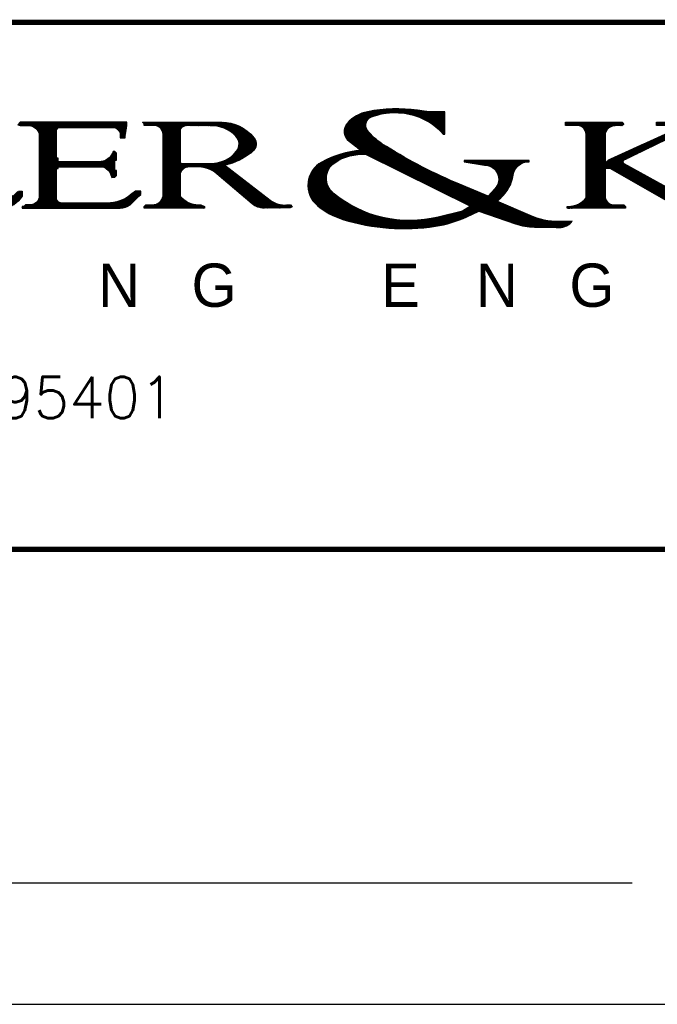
# Model space of a CAD drawing. Extents: x -749 to 3385, y 95 to 3077.
# Tile 3 of 6: x 2258 to 2325, y 242 to 346. Entities that reach past the tile are written whole.
import ezdxf

# ---------------------------------------------------------------- set-up
doc = ezdxf.new("R2010")
doc.units = 0
doc.header["$LTSCALE"] = 49
doc.header["$MEASUREMENT"] = 0
doc.layers.get('0').update_dxf_attribs({"linetype": 'CONTINUOUS'})
for name, color, linetype in [('BDR', 2, 'CONTINUOUS'), ('BORDER', 1, 'CONTINUOUS'), ('LOGO', 2, 'CONTINUOUS'), ('WK-LOGO', 7, 'CONTINUOUS')]:
    doc.layers.add(name, color=color, linetype=linetype)
doc.styles.add('ADDRESS', font='romans.shx', dxfattribs={"width": 1.8})
doc.styles.add('HL-HD-M_SHX', font='HL-HD-M.SHX', dxfattribs={"height": 0.0839})
pattern_1 = [(45, (0, 0), (-0.0008838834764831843, 0.0008838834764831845), [])]

# ---------------------------------------------------------------- blocks, each defined once
blk = doc.blocks.new('*U5')
at = {"color": 0, "linetype": 'CONTINUOUS', "style": 'HL-HD-M_SHX'}
for s, p in [('N', (1.445051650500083, 0)), ('G', (1.626065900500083, 0)), ('E', (1.993547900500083, 0)), ('N', (2.177288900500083, 0)), ('G', (2.358303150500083, 0))]:
    blk.add_text(s, height=0.0839, dxfattribs=at).set_placement(p)
blk = doc.blocks.new('WKLOGO')
at = {"layer": 'LOGO'}
h = blk.add_hatch(dxfattribs=at)
h.set_pattern_fill('ANSI31', color=251, scale=0.01, style=0)
h.set_pattern_definition(pattern_1)
edge = h.paths.add_edge_path(flags=16)
edge.add_line((4.084464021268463, 2.380639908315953), (4.069002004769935, 2.371370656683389))
edge.add_line((4.069002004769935, 2.371370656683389), (4.021842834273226, 2.359784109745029))
edge.add_arc((3.966366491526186, 2.58558203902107), 0.2325130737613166, 230.5150734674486, 283.8036020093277, ccw=False)
edge.add_arc((3.841949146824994, 2.434570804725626), 0.03684992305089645, 124.14294731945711, 230.5150734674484, ccw=False)
edge.add_arc((3.874321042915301, 2.386834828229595), 0.09452715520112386, 85.39423308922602, 124.14294731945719, ccw=False)
edge.add_line((3.881911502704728, 2.481056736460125), (4.084464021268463, 2.380639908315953))
edge = h.paths.add_edge_path()
edge.add_arc((3.885992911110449, 2.301659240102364), 0.18765472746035, 94.31886767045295, 118.6232486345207)
edge.add_arc((3.820660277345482, 2.421372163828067), 0.05127460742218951, 118.6232486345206, 229.8416444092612)
edge.add_arc((3.878738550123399, 2.490199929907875), 0.1413320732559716, 229.8416444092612, 252.8535125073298)
edge.add_arc((3.955283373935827, 2.738296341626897), 0.4009682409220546, 252.8535125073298, 278.7718447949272)
edge.add_arc((3.981946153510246, 2.565503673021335), 0.22613057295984, 278.7718447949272, 294.9980585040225)
edge.add_line((4.077506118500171, 2.360556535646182), (4.100699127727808, 2.371370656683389))
edge.add_line((4.100699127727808, 2.371370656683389), (4.171824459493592, 2.346652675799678))
edge.add_arc((4.208432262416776, 2.451990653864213), 0.1115178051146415, 250.8362748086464, 269.8602271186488)
edge.add_arc((4.203884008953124, 0.5875716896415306), 1.752906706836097, 88.29325358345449, 89.86022711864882, ccw=False)
edge.add_arc((4.257005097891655, 2.370328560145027), 0.03064141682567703, 268.2932535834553, 323.4007972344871)
edge.add_line((4.281604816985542, 2.352059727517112), (4.255319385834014, 2.351287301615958))
edge.add_arc((4.251727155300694, 2.473529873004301), 0.1222953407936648, 244.7998808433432, 271.6832142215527, ccw=False)
edge.add_line((4.199656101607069, 2.362873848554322), (4.135048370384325, 2.39028981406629))
edge.add_line((4.135048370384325, 2.39028981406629), (4.142945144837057, 2.397104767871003))
edge.add_arc((4.096797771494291, 2.450577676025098), 0.07063237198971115, 310.7943489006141, 352.0526575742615)
edge.add_arc((4.196540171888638, 2.436653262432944), 0.03007728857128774, 86.65426148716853, 172.052657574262, ccw=False)
edge.add_line((4.198295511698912, 2.466679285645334), (4.198295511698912, 2.469355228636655))
edge.add_line((4.198295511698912, 2.469355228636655), (4.072120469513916, 2.469355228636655))
edge.add_line((4.072120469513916, 2.469355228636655), (4.072120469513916, 2.466976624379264))
edge.add_line((4.072120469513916, 2.466976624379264), (4.11169897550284, 2.460435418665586))
edge.add_arc((4.111730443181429, 2.433093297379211), 0.02734213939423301, -43.276475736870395, 90.06594091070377, ccw=False)
edge.add_line((4.131637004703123, 2.414349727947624), (4.118388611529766, 2.400279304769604))
edge.add_line((4.118388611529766, 2.400279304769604), (4.055081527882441, 2.426917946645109))
edge.add_arc((4.414425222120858, 3.280902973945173), 0.9265086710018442, 237.222632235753, 247.17939462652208, ccw=False)
edge.add_arc((3.97341530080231, 2.595995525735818), 0.1118995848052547, 217.8055222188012, 237.2226322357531, ccw=False)
edge.add_arc((3.898396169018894, 2.537793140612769), 0.01695018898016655, 110.91312608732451, 217.805522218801, ccw=False)
edge.add_arc((3.938271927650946, 2.433440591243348), 0.1286620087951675, 68.45778456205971, 110.91312608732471, ccw=False)
edge.add_arc((3.9421734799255, 2.443323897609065), 0.1180364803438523, 40.75462303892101, 68.45778456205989, ccw=False)
edge.add_line((4.031587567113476, 2.520380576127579), (4.034915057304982, 2.520380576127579))
edge.add_line((4.034915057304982, 2.520380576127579), (4.034915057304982, 2.563344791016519))
edge.add_line((4.034915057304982, 2.563344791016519), (4.005735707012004, 2.563344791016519))
edge.add_line((4.005735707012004, 2.563344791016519), (3.994729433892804, 2.564879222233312))
edge.add_line((3.994729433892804, 2.564879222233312), (3.981675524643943, 2.566669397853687))
edge.add_arc((3.941727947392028, 2.275372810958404), 0.2940229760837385, 82.19132974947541, 101.1395456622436)
edge.add_arc((3.89852237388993, 2.494791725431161), 0.07039072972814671, 101.1395456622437, 138.86691800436)
edge.add_arc((3.863217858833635, 2.525625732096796), 0.02351701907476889, 138.8669180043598, 233.0721970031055)
edge.add_arc((3.507921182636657, 2.052892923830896), 0.5678475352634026, 50.140181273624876, 53.07219700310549, ccw=False)
h = blk.add_hatch(dxfattribs=at)
h.set_pattern_fill('ANSI31', color=256, scale=0.01, style=0)
h.set_pattern_definition(pattern_1)
edge = h.paths.add_edge_path()
edge.add_line((3.448666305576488, 2.543462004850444), (3.601936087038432, 2.543462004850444))
edge.add_arc((3.601936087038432, 2.462935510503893), 0.08052649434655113, 38.7811156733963, 90, ccw=False)
edge.add_arc((3.6497296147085, 2.501336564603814), 0.0192169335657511, -50.21210484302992, 38.78111567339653, ccw=False)
edge.add_arc((3.580565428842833, 2.584385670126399), 0.127294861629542, 282.72273355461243, 309.78789515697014, ccw=False)
edge.add_line((3.608599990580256, 2.460216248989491), (3.696454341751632, 2.392312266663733))
edge.add_arc((3.723393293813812, 2.427165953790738), 0.04405095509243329, 232.299010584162, 276.2626428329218)
edge.add_arc((3.731999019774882, 2.348747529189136), 0.03483825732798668, 83.7373571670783, 96.26264283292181, ccw=False)
edge.add_line((3.73579939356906, 2.383377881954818), (3.738929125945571, 2.379804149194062))
edge.add_line((3.738929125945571, 2.379804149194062), (3.734905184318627, 2.377570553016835))
edge.add_line((3.734905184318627, 2.377570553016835), (3.685234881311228, 2.376970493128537))
edge.add_arc((3.684791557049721, 2.413666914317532), 0.03669909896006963, 229.8600479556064, 270.69214851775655, ccw=False)
edge.add_line((3.661133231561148, 2.385611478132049), (3.592726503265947, 2.443684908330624))
edge.add_arc((3.556685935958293, 2.401231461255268), 0.05568857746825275, 49.67063261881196, 88.00898253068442)
edge.add_line((3.558620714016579, 2.456886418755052), (3.538629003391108, 2.456886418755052))
edge.add_arc((3.538629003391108, 2.43977862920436), 0.01710778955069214, 90, 165.2592384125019)
edge.add_line((3.522084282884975, 2.444131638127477), (3.521969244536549, 2.400279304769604))
edge.add_line((3.521969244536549, 2.400279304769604), (3.52530119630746, 2.396949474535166))
edge.add_arc((3.557901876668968, 2.429570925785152), 0.04611901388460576, 225.0182466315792, 275.0389755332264)
edge.add_line((3.56195266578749, 2.383630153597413), (3.568616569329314, 2.380300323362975))
edge.add_line((3.568616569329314, 2.380300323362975), (3.568616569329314, 2.376970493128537))
edge.add_line((3.568616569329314, 2.376970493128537), (3.4519982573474, 2.376970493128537))
edge.add_line((3.4519982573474, 2.376970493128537), (3.4519982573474, 2.380300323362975))
edge.add_line((3.4519982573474, 2.380300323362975), (3.455330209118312, 2.383630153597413))
edge.add_line((3.455330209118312, 2.383630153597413), (3.468658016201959, 2.383630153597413))
edge.add_arc((3.468658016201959, 2.403957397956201), 0.02032724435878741, 270, 349.5752492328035)
edge.add_line((3.48864972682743, 2.400279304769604), (3.48864972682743, 2.520153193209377))
edge.add_arc((3.471721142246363, 2.520153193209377), 0.01692858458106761, 0, 100.4247507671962)
edge.add_line((3.468658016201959, 2.536802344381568), (3.4519982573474, 2.536802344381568))
edge.add_line((3.4519982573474, 2.536802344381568), (3.4519982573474, 2.540132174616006))
edge.add_line((3.4519982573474, 2.540132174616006), (3.448666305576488, 2.543462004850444))
edge = h.paths.add_edge_path(flags=16)
edge.add_line((3.521969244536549, 2.530142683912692), (3.521969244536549, 2.466875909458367))
edge.add_arc((3.525299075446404, 2.466875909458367), 0.003329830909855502, 180, 270.0364932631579)
edge.add_line((3.52530119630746, 2.463546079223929), (3.581944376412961, 2.463546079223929))
edge.add_arc((3.581944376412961, 2.526177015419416), 0.06263093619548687, 270, 321.820739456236)
edge.add_arc((3.613701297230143, 2.501205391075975), 0.0222318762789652, 321.8207394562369, 403.4689105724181)
edge.add_arc((3.582946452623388, 2.472051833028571), 0.06460864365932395, 43.46891057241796, 92.42954610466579)
edge.add_line((3.580207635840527, 2.536602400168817), (3.535297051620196, 2.536802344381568))
edge.add_arc((3.535223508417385, 2.520283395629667), 0.01651911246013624, 89.7449179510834, 143.3559953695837)
edge = h.paths.add_edge_path()
edge.add_arc((3.349361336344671, 2.503698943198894), 0.04586665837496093, 328.93363341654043, 338.4545245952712, ccw=False)
edge.add_arc((3.365367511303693, 2.494056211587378), 0.0271803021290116, 270, 328.93363341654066, ccw=False)
edge.add_line((3.365367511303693, 2.466875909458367), (3.285400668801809, 2.466875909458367))
edge.add_line((3.285400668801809, 2.466875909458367), (3.285400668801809, 2.473535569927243))
edge.add_line((3.285400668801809, 2.473535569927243), (3.282068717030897, 2.473535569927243))
edge.add_line((3.282068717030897, 2.473535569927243), (3.282068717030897, 2.526812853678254))
edge.add_arc((3.288732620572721, 2.526808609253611), 0.006663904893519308, 90, 179.963506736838, ccw=False)
edge.add_line((3.288732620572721, 2.53347251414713), (3.388691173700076, 2.53347251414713))
edge.add_arc((3.39086632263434, 2.518975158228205), 0.01465962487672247, 32.18953930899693, 98.53287423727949, ccw=False)
edge.add_line((3.403272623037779, 2.526784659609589), (3.405350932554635, 2.523483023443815))
edge.add_line((3.405350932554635, 2.523483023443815), (3.405350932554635, 2.513493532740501))
edge.add_line((3.405350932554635, 2.513493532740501), (3.41534678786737, 2.513493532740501))
edge.add_line((3.41534678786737, 2.513493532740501), (3.41534678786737, 2.516823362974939))
edge.add_line((3.41534678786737, 2.516823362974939), (3.418678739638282, 2.536802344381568))
edge.add_line((3.418678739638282, 2.536802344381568), (3.418678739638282, 2.543462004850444))
edge.add_line((3.418678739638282, 2.543462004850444), (3.212097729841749, 2.543462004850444))
edge.add_line((3.212097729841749, 2.543462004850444), (3.207320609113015, 2.538473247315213))
edge.add_line((3.207320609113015, 2.538473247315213), (3.212097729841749, 2.536802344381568))
edge.add_line((3.212097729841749, 2.536802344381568), (3.228757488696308, 2.536802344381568))
edge.add_arc((3.228757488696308, 2.516475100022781), 0.02032724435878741, 10.424750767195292, 90, ccw=False)
edge.add_line((3.248749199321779, 2.520153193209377), (3.248749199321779, 2.400279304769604))
edge.add_arc((3.232100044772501, 2.400279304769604), 0.01664915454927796, -90.03649326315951, 0, ccw=False)
edge.add_line((3.23208944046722, 2.383630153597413), (3.222093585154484, 2.383630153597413))
edge.add_line((3.222093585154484, 2.383630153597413), (3.218761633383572, 2.380300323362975))
edge.add_line((3.218761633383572, 2.380300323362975), (3.21542968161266, 2.380300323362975))
edge.add_line((3.21542968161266, 2.380300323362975), (3.21542968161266, 2.376970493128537))
edge.add_line((3.21542968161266, 2.376970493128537), (3.405350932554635, 2.376970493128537))
edge.add_arc((3.405350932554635, 2.410024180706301), 0.03305368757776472, 270, 306.9228358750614)
edge.add_line((3.425207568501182, 2.383599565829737), (3.441780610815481, 2.400158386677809))
edge.add_line((3.441780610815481, 2.400158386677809), (3.445334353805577, 2.403609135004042))
edge.add_line((3.445334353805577, 2.403609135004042), (3.445334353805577, 2.410268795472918))
edge.add_line((3.445334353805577, 2.410268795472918), (3.435338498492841, 2.410268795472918))
edge.add_line((3.435338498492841, 2.410268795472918), (3.425694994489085, 2.402593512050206))
edge.add_arc((3.381086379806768, 2.458641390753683), 0.07163304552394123, 269.8111570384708, 308.51634965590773, ccw=False)
edge.add_line((3.380850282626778, 2.387008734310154), (3.292064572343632, 2.386959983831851))
edge.add_arc((3.29205896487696, 2.397172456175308), 0.01021247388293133, 174.1673371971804, 270.0314599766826, ccw=False)
edge.add_line((3.281899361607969, 2.398210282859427), (3.282068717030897, 2.453556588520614))
edge.add_line((3.282068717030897, 2.453556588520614), (3.285400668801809, 2.453556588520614))
edge.add_line((3.285400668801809, 2.453556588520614), (3.285400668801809, 2.456886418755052))
edge.add_line((3.285400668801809, 2.456886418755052), (3.368699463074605, 2.456886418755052))
edge.add_arc((3.368699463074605, 2.438583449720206), 0.01830296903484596, 25.370355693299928, 90, ccw=False)
edge.add_line((3.38523724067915, 2.446425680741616), (3.389136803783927, 2.436685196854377))
edge.add_line((3.389136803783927, 2.436685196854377), (3.395355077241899, 2.436907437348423))
edge.add_line((3.395355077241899, 2.436907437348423), (3.398687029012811, 2.440237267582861))
edge.add_line((3.398687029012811, 2.440237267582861), (3.398687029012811, 2.450226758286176))
edge.add_line((3.398687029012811, 2.450226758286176), (3.395355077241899, 2.450226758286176))
edge.add_line((3.395355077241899, 2.450226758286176), (3.395355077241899, 2.470205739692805))
edge.add_line((3.395355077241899, 2.470205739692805), (3.398687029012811, 2.470205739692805))
edge.add_line((3.398687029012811, 2.470205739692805), (3.398687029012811, 2.483525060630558))
edge.add_line((3.398687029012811, 2.483525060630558), (3.395355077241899, 2.486854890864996))
edge.add_line((3.395355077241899, 2.486854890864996), (3.392023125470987, 2.486854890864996))
edge = h.paths.add_edge_path()
edge.add_arc((3.175446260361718, 2.422918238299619), 0.04594774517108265, 270, 330.48111314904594, ccw=False)
edge.add_line((3.175446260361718, 2.376970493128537), (2.988856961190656, 2.376970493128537))
edge.add_line((2.988856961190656, 2.376970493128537), (2.992188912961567, 2.380300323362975))
edge.add_line((2.992188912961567, 2.380300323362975), (2.992188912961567, 2.383630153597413))
edge.add_line((2.992188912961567, 2.383630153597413), (3.00955739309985, 2.383764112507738))
edge.add_arc((3.004841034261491, 2.396949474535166), 0.01400349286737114, 289.6819559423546, 360)
edge.add_line((3.018844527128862, 2.396949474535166), (3.018844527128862, 2.520153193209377))
edge.add_arc((3.002184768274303, 2.52014258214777), 0.01665976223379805, 0.03649326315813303, 90)
edge.add_line((3.002184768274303, 2.536802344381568), (2.985525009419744, 2.536802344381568))
edge.add_line((2.985525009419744, 2.536802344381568), (2.982193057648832, 2.540132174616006))
edge.add_line((2.982193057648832, 2.540132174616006), (2.982193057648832, 2.543462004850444))
edge.add_line((2.982193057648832, 2.543462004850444), (3.085483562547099, 2.543462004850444))
edge.add_line((3.085483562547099, 2.543462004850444), (3.085483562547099, 2.540132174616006))
edge.add_line((3.085483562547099, 2.540132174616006), (3.082151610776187, 2.536802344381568))
edge.add_line((3.082151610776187, 2.536802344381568), (3.072155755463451, 2.536802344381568))
edge.add_arc((3.072155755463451, 2.52014258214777), 0.01665976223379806, 90, 179.9635067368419)
edge.add_line((3.055495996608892, 2.520153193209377), (3.055495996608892, 2.400279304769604))
edge.add_arc((3.068815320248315, 2.400279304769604), 0.01331932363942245, 180, 270.0364932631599)
edge.add_line((3.06882380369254, 2.386959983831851), (3.135462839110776, 2.386959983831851))
edge.add_line((3.135462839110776, 2.386959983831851), (3.162459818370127, 2.388825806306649))
edge.add_arc((3.157701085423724, 2.457680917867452), 0.06901935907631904, 273.9535545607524, 313.5916666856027)
edge.add_line((3.205290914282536, 2.407692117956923), (3.208765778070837, 2.410268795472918))
edge.add_line((3.208765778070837, 2.410268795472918), (3.21542968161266, 2.410268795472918))
edge.add_line((3.21542968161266, 2.410268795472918), (3.215422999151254, 2.400329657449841))
edge.add_line((3.215422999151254, 2.400329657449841), (3.21542968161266, 2.400279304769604))
edge = h.paths.add_edge_path()
edge.add_line((2.765725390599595, 2.543462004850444), (2.962201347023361, 2.543462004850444))
edge.add_arc((2.962201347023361, 2.538467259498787), 0.004994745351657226, -90, 90, ccw=False)
edge.add_line((2.962201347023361, 2.53347251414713), (2.805599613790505, 2.396949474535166))
edge.add_arc((2.809953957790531, 2.391954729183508), 0.00662629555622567, 131.0814292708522, 228.9185707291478)
edge.add_line((2.805599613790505, 2.386959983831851), (2.928881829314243, 2.386959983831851))
edge.add_arc((2.928881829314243, 2.443295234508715), 0.05633525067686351, 270, 315.2138233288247)
edge.add_line((2.968865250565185, 2.403609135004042), (2.975529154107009, 2.403609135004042))
edge.add_line((2.975529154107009, 2.403609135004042), (2.97886110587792, 2.400279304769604))
edge.add_line((2.97886110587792, 2.400279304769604), (2.97886110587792, 2.396949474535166))
edge.add_line((2.97886110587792, 2.396949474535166), (2.958869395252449, 2.376970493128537))
edge.add_line((2.958869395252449, 2.376970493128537), (2.752288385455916, 2.376970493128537))
edge.add_arc((2.752288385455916, 2.380300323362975), 0.003329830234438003, 90, 270, ccw=False)
edge.add_line((2.752288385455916, 2.383630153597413), (2.915554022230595, 2.526812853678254))
edge.add_line((2.915554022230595, 2.526812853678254), (2.915554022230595, 2.53347251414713))
edge.add_line((2.915554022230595, 2.53347251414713), (2.798935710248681, 2.53347251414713))
edge.add_arc((2.798935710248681, 2.500978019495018), 0.03249449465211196, 90, 157.3464530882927)
edge.add_line((2.768948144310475, 2.513493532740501), (2.765616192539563, 2.510163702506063))
edge.add_line((2.765616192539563, 2.510163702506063), (2.755620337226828, 2.510163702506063))
edge.add_line((2.755620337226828, 2.510163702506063), (2.755620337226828, 2.516823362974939))
edge.add_line((2.755620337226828, 2.516823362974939), (2.761966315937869, 2.538856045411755))
edge.add_arc((2.765956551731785, 2.539436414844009), 0.004032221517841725, 93.28648185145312, 188.2754920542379, ccw=False)
edge = h.paths.add_edge_path()
edge.add_line((2.515719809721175, 2.376970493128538), (2.422425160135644, 2.376970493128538))
edge.add_line((2.422425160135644, 2.376970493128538), (2.422425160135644, 2.380300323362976))
edge.add_line((2.422425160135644, 2.380300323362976), (2.425757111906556, 2.383630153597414))
edge.add_line((2.425757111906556, 2.383630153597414), (2.442416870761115, 2.383630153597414))
edge.add_arc((2.442416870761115, 2.400565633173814), 0.01693547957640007, 270, 370.3529607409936)
edge.add_line((2.459076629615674, 2.403609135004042), (2.465740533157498, 2.48019523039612))
edge.add_line((2.465740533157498, 2.48019523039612), (2.465740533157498, 2.497495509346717))
edge.add_arc((2.426337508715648, 2.497495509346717), 0.03940302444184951, 0, 85.99571607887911)
edge.add_line((2.429089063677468, 2.536802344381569), (2.415761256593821, 2.536802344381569))
edge.add_line((2.415761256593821, 2.536802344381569), (2.412429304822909, 2.543462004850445))
edge.add_line((2.412429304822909, 2.543462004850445), (2.462408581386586, 2.543462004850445))
edge.add_arc((2.462408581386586, 2.540130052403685), 0.003331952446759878, 0.03649326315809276, 90, ccw=False)
edge.add_line((2.465740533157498, 2.540132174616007), (2.682317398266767, 2.413598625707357))
edge.add_arc((2.684955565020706, 2.41811415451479), 0.005229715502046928, 239.7046845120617, 320.3342468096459)
edge.add_line((2.688981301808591, 2.414775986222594), (2.688981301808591, 2.510163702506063))
edge.add_arc((2.662342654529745, 2.510163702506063), 0.02663864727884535, 0, 90.03649326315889)
edge.add_line((2.662325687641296, 2.536802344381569), (2.642333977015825, 2.536802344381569))
edge.add_line((2.642333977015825, 2.536802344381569), (2.639002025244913, 2.543462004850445))
edge.add_line((2.639002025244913, 2.543462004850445), (2.732296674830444, 2.543462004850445))
edge.add_line((2.732296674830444, 2.543462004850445), (2.732296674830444, 2.536802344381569))
edge.add_line((2.732296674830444, 2.536802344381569), (2.718968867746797, 2.536802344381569))
edge.add_arc((2.718968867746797, 2.52347453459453), 0.01332780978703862, 90, 179.96350673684)
edge.add_line((2.70564106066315, 2.523483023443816), (2.70564106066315, 2.376970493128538))
edge.add_line((2.70564106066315, 2.376970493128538), (2.702309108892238, 2.373640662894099))
edge.add_line((2.702309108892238, 2.373640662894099), (2.695645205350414, 2.373640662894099))
edge.add_line((2.695645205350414, 2.373640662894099), (2.489064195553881, 2.500174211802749))
edge.add_line((2.489064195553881, 2.500174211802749), (2.482400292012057, 2.500174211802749))
edge.add_line((2.482400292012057, 2.500174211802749), (2.479068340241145, 2.403609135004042))
edge.add_arc((2.498409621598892, 2.402941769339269), 0.01935279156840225, 178.023808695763, 273.7382127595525)
edge.add_line((2.499671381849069, 2.383630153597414), (2.509055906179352, 2.383630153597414))
edge.add_line((2.509055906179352, 2.383630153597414), (2.515719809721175, 2.380300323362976))
edge.add_line((2.515719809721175, 2.380300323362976), (2.515719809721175, 2.376970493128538))
edge = h.paths.add_edge_path()
edge.add_line((2.409097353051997, 2.540090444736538), (2.406466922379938, 2.536802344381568))
edge.add_line((2.406466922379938, 2.536802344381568), (2.400066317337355, 2.536802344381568))
edge.add_arc((2.396139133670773, 2.516823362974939), 0.0203612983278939, 78.87939134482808, 180)
edge.add_line((2.375777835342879, 2.516823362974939), (2.375777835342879, 2.400279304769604))
edge.add_arc((2.412429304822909, 2.423908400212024), 0.04360807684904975, 212.8097576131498, 270)
edge.add_line((2.412429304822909, 2.380300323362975), (2.415761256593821, 2.380300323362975))
edge.add_line((2.415761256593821, 2.380300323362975), (2.415761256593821, 2.376970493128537))
edge.add_line((2.415761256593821, 2.376970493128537), (2.302474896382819, 2.376970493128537))
edge.add_line((2.302474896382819, 2.376970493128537), (2.302228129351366, 2.38066896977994))
edge.add_line((2.302228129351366, 2.38066896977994), (2.305428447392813, 2.38066896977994))
edge.add_arc((2.305428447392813, 2.419426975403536), 0.03875800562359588, 270, 330.3941019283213)
edge.add_line((2.339126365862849, 2.400279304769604), (2.339126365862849, 2.517250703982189))
edge.add_arc((2.319569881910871, 2.517250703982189), 0.01955648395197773, 0, 91.27521442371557)
edge.add_line((2.319134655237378, 2.536802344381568), (2.302474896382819, 2.536802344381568))
edge.add_line((2.302474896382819, 2.536802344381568), (2.299142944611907, 2.540132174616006))
edge.add_line((2.299142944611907, 2.540132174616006), (2.299142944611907, 2.543462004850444))
edge.add_line((2.299142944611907, 2.543462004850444), (2.409097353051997, 2.543462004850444))
edge.add_line((2.409097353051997, 2.543462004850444), (2.409097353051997, 2.540090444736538))
edge = h.paths.add_edge_path()
edge.add_line((1.855993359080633, 2.543462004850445), (1.942624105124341, 2.543462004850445))
edge.add_line((1.942624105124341, 2.543462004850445), (1.942624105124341, 2.539806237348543))
edge.add_line((1.942624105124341, 2.539806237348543), (1.939059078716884, 2.539806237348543))
edge.add_arc((1.939059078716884, 2.528221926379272), 0.01158431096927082, 90, 197.2803054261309)
edge.add_line((1.927997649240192, 2.524780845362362), (2.017053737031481, 2.413023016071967))
edge.add_arc((2.023717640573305, 2.418333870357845), 0.008521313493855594, 218.5533897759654, 321.4466102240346)
edge.add_line((2.030381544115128, 2.413023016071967), (2.065079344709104, 2.455209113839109))
edge.add_arc((2.058590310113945, 2.460203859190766), 0.008188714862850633, 322.4137703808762, 397.5862296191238)
edge.add_line((2.065079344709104, 2.465198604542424), (2.022590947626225, 2.520153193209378))
edge.add_arc((1.975922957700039, 2.484443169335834), 0.05876314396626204, 37.4229672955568, 63.00178347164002)
edge.add_line((2.002599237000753, 2.536802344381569), (1.979275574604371, 2.536802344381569))
edge.add_line((1.979275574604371, 2.536802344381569), (1.975943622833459, 2.543462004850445))
edge.add_line((1.975943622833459, 2.543462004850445), (2.072570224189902, 2.543462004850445))
edge.add_line((2.072570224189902, 2.543462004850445), (2.065906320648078, 2.540132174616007))
edge.add_arc((2.072305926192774, 2.52732480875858), 0.01431724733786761, 116.5504566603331, 227.1791173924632)
edge.add_line((2.062574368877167, 2.51682336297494), (2.082566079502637, 2.486854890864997))
edge.add_arc((2.085898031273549, 2.489077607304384), 0.004005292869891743, 213.7069126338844, 326.2930873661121)
edge.add_line((2.089229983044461, 2.486854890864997), (2.115885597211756, 2.520153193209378))
edge.add_arc((2.107233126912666, 2.527079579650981), 0.01108332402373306, 321.3223889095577, 421.3115160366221)
edge.add_line((2.112553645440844, 2.536802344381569), (2.095893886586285, 2.536802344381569))
edge.add_line((2.095893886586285, 2.536802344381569), (2.089229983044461, 2.543462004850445))
edge.add_line((2.089229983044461, 2.543462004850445), (2.169196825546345, 2.543462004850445))
edge.add_line((2.169196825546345, 2.543462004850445), (2.169196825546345, 2.539420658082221))
edge.add_line((2.169196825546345, 2.539420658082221), (2.165927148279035, 2.53663871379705))
edge.add_line((2.165927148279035, 2.53663871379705), (2.155585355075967, 2.536241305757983))
edge.add_line((2.155585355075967, 2.536241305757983), (2.099225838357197, 2.473535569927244))
edge.add_arc((2.10293061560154, 2.470205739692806), 0.004981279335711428, 138.050997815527, 221.9490021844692)
edge.add_line((2.099225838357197, 2.466875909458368), (2.145873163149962, 2.410268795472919))
edge.add_arc((2.15087109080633, 2.414387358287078), 0.006476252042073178, 219.4903689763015, 320.509631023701)
edge.add_line((2.155869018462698, 2.410268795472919), (2.239167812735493, 2.51682336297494))
edge.add_arc((2.228343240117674, 2.525285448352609), 0.01373966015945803, 321.9835617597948, 416.9529218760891)
edge.add_line((2.235835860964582, 2.536802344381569), (2.219176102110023, 2.536802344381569))
edge.add_line((2.219176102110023, 2.536802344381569), (2.215844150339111, 2.540132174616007))
edge.add_line((2.215844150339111, 2.540132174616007), (2.215844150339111, 2.543462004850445))
edge.add_line((2.215844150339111, 2.543462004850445), (2.292479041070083, 2.543462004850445))
edge.add_line((2.292479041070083, 2.543462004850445), (2.292479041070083, 2.540132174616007))
edge.add_line((2.292479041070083, 2.540132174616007), (2.289147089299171, 2.536802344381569))
edge.add_line((2.289147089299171, 2.536802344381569), (2.282483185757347, 2.536802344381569))
edge.add_line((2.282483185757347, 2.536802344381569), (2.149205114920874, 2.373640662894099))
edge.add_line((2.149205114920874, 2.373640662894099), (2.135877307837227, 2.373640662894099))
edge.add_line((2.135877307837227, 2.373640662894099), (2.082566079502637, 2.4435670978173))
edge.add_arc((2.078947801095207, 2.440808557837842), 0.004549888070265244, 37.32154192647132, 164.1403875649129)
edge.add_line((2.074571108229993, 2.442051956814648), (2.022590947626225, 2.373640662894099))
edge.add_line((2.022590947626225, 2.373640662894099), (2.009263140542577, 2.373640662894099))
edge.add_line((2.009263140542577, 2.373640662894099), (1.895976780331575, 2.520153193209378))
edge.add_arc((1.856686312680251, 2.489773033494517), 0.04966583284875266, 37.71189839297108, 71.24726311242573)
edge.add_line((1.872653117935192, 2.536802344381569), (1.859325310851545, 2.536802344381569))
edge.add_line((1.859325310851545, 2.536802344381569), (1.855993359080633, 2.543462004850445))
h = blk.add_hatch(dxfattribs=at)
h.set_pattern_fill('ANSI31', color=256, scale=0.001, style=0)
h.set_pattern_definition([(45, (0, 0), (-8.838834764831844e-05, 8.838834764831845e-05), [])])
edge = h.paths.add_edge_path()
edge.add_line((5.211268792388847, 2.543462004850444), (5.304563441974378, 2.543462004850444))
edge.add_line((5.304563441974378, 2.543462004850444), (5.304563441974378, 2.536802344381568))
edge.add_line((5.304563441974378, 2.536802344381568), (5.291235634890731, 2.536802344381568))
edge.add_arc((5.291235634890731, 2.530142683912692), 0.006659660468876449, 90, 270)
edge.add_line((5.291235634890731, 2.523483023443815), (5.351210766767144, 2.473535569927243))
edge.add_arc((5.360465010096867, 2.484647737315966), 0.01446102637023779, 230.2123753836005, 272.9396173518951)
edge.add_line((5.361206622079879, 2.470205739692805), (5.414517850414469, 2.520153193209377))
edge.add_arc((5.407936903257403, 2.527177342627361), 0.00962535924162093, 313.1341814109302, 450.4938111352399)
edge.add_arc((5.397858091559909, 3.696569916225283), 1.159810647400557, 269.5061888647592, 270.4938111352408, ccw=False)
edge.add_line((5.387862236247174, 2.536802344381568), (5.387862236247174, 2.543462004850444))
edge.add_line((5.387862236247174, 2.543462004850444), (5.474492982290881, 2.543462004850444))
edge.add_line((5.474492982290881, 2.543462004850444), (5.474492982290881, 2.540132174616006))
edge.add_line((5.474492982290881, 2.540132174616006), (5.47116103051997, 2.536802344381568))
edge.add_line((5.47116103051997, 2.536802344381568), (5.461165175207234, 2.536802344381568))
edge.add_arc((5.461165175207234, 2.51896695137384), 0.01783539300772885, 90, 154.2920777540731)
edge.add_line((5.445095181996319, 2.5267036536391), (5.371202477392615, 2.466875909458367))
edge.add_arc((5.383909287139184, 2.451181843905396), 0.02019323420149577, 128.9956032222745, 163.5905715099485)
edge.add_line((5.364538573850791, 2.456886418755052), (5.364538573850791, 2.393619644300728))
edge.add_arc((5.374946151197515, 2.393619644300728), 0.01040757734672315, 180, 286.2952351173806)
edge.add_line((5.377866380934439, 2.383630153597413), (5.394526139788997, 2.383630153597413))
edge.add_line((5.394526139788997, 2.383630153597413), (5.397858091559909, 2.380300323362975))
edge.add_line((5.397858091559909, 2.380300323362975), (5.397858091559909, 2.376970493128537))
edge.add_line((5.397858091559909, 2.376970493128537), (5.291235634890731, 2.376970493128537))
edge.add_line((5.291235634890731, 2.376970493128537), (5.291235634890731, 2.380300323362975))
edge.add_line((5.291235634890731, 2.380300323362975), (5.294567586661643, 2.380300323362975))
edge.add_line((5.294567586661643, 2.380300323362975), (5.297899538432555, 2.383630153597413))
edge.add_line((5.297899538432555, 2.383630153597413), (5.311227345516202, 2.383630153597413))
edge.add_arc((5.311227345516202, 2.400565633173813), 0.01693547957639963, 270, 370.3529607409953)
edge.add_line((5.327887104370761, 2.403609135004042), (5.327887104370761, 2.456886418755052))
edge.add_line((5.327887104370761, 2.456886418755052), (5.247920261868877, 2.523483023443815))
edge.add_line((5.247920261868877, 2.523483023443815), (5.241256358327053, 2.530142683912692))
edge.add_arc((5.224600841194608, 2.513476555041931), 0.02356196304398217, 45.01824663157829, 81.88084004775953)
edge.add_line((5.227928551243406, 2.536802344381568), (5.211268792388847, 2.536802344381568))
edge.add_line((5.211268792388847, 2.536802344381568), (5.211268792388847, 2.543462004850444))
edge = h.paths.add_edge_path()
edge.add_line((4.268326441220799, 2.543462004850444), (4.378280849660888, 2.543462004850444))
edge.add_line((4.378280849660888, 2.543462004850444), (4.381612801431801, 2.540132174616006))
edge.add_line((4.381612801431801, 2.540132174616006), (4.378280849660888, 2.536802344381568))
edge.add_line((4.378280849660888, 2.536802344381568), (4.364953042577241, 2.536802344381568))
edge.add_arc((4.364953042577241, 2.516791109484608), 0.02001123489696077, 90, 177.4688177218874)
edge.add_line((4.344961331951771, 2.517674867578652), (4.344961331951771, 2.470205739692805))
edge.add_arc((4.348293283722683, 2.470205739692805), 0.003331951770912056, 180, 360)
edge.add_line((4.351625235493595, 2.470205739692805), (4.461579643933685, 2.520153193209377))
edge.add_arc((4.456684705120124, 2.530928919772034), 0.01183540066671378, 294.4302101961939, 372.4104872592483)
edge.add_arc((4.463565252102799, 2.532443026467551), 0.004790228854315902, 12.41048725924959, 114.4885994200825)
edge.add_line((4.461579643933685, 2.536802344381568), (4.444919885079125, 2.536802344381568))
edge.add_line((4.444919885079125, 2.536802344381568), (4.444919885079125, 2.543462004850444))
edge.add_line((4.444919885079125, 2.543462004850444), (4.544878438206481, 2.543462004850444))
edge.add_line((4.544878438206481, 2.543462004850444), (4.548210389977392, 2.540132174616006))
edge.add_line((4.548210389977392, 2.540132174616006), (4.544878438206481, 2.536802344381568))
edge.add_line((4.544878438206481, 2.536802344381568), (4.531550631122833, 2.536802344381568))
edge.add_arc((4.531550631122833, 2.476239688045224), 0.06056265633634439, 90, 123.3784057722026)
edge.add_line((4.498231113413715, 2.526812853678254), (4.381612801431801, 2.470205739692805))
edge.add_arc((4.383229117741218, 2.466875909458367), 0.003701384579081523, 115.8921690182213, 244.1078309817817)
edge.add_line((4.381612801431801, 2.463546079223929), (4.508226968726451, 2.393619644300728))
edge.add_arc((4.54852338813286, 2.466583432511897), 0.08335175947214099, 241.0890206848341, 264.3952404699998)
edge.add_line((4.540382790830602, 2.383630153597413), (4.551542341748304, 2.383630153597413))
edge.add_line((4.551542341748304, 2.383630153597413), (4.554874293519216, 2.380300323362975))
edge.add_line((4.554874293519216, 2.380300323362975), (4.554874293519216, 2.376970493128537))
edge.add_line((4.554874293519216, 2.376970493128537), (4.48823525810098, 2.376970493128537))
edge.add_line((4.48823525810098, 2.376970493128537), (4.481571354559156, 2.380300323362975))
edge.add_line((4.481571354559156, 2.380300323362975), (4.478239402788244, 2.383630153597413))
edge.add_line((4.478239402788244, 2.383630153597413), (4.354957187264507, 2.453556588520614))
edge.add_line((4.354957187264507, 2.453556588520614), (4.344961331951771, 2.453556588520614))
edge.add_line((4.344961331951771, 2.453556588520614), (4.344961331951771, 2.400279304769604))
edge.add_arc((4.361610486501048, 2.400279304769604), 0.01664915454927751, 180, 270.0364932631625)
edge.add_line((4.36162109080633, 2.383630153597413), (4.381612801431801, 2.383630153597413))
edge.add_line((4.381612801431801, 2.383630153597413), (4.384944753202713, 2.380300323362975))
edge.add_line((4.384944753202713, 2.380300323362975), (4.384944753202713, 2.376970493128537))
edge.add_line((4.384944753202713, 2.376970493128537), (4.271658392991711, 2.376970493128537))
edge.add_line((4.271658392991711, 2.376970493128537), (4.271658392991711, 2.380300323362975))
edge.add_line((4.271658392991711, 2.380300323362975), (4.274990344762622, 2.380300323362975))
edge.add_arc((4.274990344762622, 2.421965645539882), 0.04166532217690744, 270, 323.1009133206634)
edge.add_line((4.308309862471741, 2.396949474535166), (4.308309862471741, 2.520153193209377))
edge.add_arc((4.291381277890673, 2.520153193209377), 0.01692858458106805, 0, 100.4247507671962)
edge.add_line((4.288318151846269, 2.536802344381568), (4.268326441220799, 2.536802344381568))
edge.add_line((4.268326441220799, 2.536802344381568), (4.268326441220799, 2.543462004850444))
edge = h.paths.add_edge_path()
edge.add_arc((5.221264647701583, 2.422918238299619), 0.04594774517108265, 270, 330.48111314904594, ccw=False)
edge.add_line((5.221264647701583, 2.376970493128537), (5.03467534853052, 2.376970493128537))
edge.add_line((5.03467534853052, 2.376970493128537), (5.038007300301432, 2.380300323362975))
edge.add_line((5.038007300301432, 2.380300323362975), (5.038007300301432, 2.383630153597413))
edge.add_line((5.038007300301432, 2.383630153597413), (5.055375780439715, 2.383764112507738))
edge.add_arc((5.050659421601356, 2.396949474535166), 0.01400349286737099, 289.6819559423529, 360)
edge.add_line((5.064662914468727, 2.396949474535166), (5.064662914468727, 2.520153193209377))
edge.add_arc((5.048003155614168, 2.520142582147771), 0.0166597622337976, 0.0364932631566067, 90)
edge.add_line((5.048003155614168, 2.536802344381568), (5.031343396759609, 2.536802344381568))
edge.add_line((5.031343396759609, 2.536802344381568), (5.028011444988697, 2.540132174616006))
edge.add_line((5.028011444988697, 2.540132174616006), (5.028011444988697, 2.543462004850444))
edge.add_line((5.028011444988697, 2.543462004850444), (5.131301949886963, 2.543462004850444))
edge.add_line((5.131301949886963, 2.543462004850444), (5.131301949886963, 2.540132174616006))
edge.add_line((5.131301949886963, 2.540132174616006), (5.127969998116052, 2.536802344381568))
edge.add_line((5.127969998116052, 2.536802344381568), (5.117974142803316, 2.536802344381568))
edge.add_arc((5.117974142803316, 2.520142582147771), 0.01665976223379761, 90, 179.9635067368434)
edge.add_line((5.101314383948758, 2.520153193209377), (5.101314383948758, 2.400279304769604))
edge.add_arc((5.11463370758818, 2.400279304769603), 0.01331932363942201, 179.9999999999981, 270.0364932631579)
edge.add_line((5.114642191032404, 2.386959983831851), (5.181281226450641, 2.386959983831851))
edge.add_line((5.181281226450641, 2.386959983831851), (5.208278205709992, 2.388825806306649))
edge.add_arc((5.203519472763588, 2.457680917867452), 0.06901935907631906, 273.9535545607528, 313.5916666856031)
edge.add_line((5.2511093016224, 2.407692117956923), (5.254584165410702, 2.410268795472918))
edge.add_line((5.254584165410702, 2.410268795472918), (5.261248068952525, 2.410268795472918))
edge.add_line((5.261248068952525, 2.410268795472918), (5.261241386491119, 2.400329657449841))
edge.add_line((5.261241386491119, 2.400329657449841), (5.261248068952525, 2.400279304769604))
edge = h.paths.add_edge_path()
edge.add_arc((4.988028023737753, 2.422918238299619), 0.04594774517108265, 270, 330.48111314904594, ccw=False)
edge.add_line((4.988028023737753, 2.376970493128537), (4.80143872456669, 2.376970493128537))
edge.add_line((4.80143872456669, 2.376970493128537), (4.804770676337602, 2.380300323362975))
edge.add_line((4.804770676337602, 2.380300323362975), (4.804770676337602, 2.383630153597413))
edge.add_line((4.804770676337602, 2.383630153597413), (4.822139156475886, 2.383764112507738))
edge.add_arc((4.817422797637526, 2.396949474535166), 0.01400349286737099, 289.6819559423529, 360)
edge.add_line((4.831426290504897, 2.396949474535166), (4.831426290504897, 2.520153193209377))
edge.add_arc((4.814766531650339, 2.520142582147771), 0.0166597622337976, 0.0364932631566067, 90)
edge.add_line((4.814766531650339, 2.536802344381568), (4.798106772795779, 2.536802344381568))
edge.add_line((4.798106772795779, 2.536802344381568), (4.794774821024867, 2.540132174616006))
edge.add_line((4.794774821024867, 2.540132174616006), (4.794774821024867, 2.543462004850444))
edge.add_line((4.794774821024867, 2.543462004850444), (4.898065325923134, 2.543462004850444))
edge.add_line((4.898065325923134, 2.543462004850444), (4.898065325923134, 2.540132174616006))
edge.add_line((4.898065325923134, 2.540132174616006), (4.894733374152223, 2.536802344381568))
edge.add_line((4.894733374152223, 2.536802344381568), (4.884737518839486, 2.536802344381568))
edge.add_arc((4.884737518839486, 2.520142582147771), 0.01665976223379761, 90, 179.9635067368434)
edge.add_line((4.868077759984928, 2.520153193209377), (4.868077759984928, 2.400279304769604))
edge.add_arc((4.88139708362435, 2.400279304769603), 0.01331932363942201, 179.9999999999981, 270.0364932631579)
edge.add_line((4.881405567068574, 2.386959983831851), (4.948044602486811, 2.386959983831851))
edge.add_line((4.948044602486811, 2.386959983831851), (4.975041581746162, 2.388825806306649))
edge.add_arc((4.970282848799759, 2.457680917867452), 0.06901935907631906, 273.9535545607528, 313.5916666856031)
edge.add_line((5.017872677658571, 2.407692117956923), (5.021347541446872, 2.410268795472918))
edge.add_line((5.021347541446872, 2.410268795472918), (5.028011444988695, 2.410268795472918))
edge.add_line((5.028011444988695, 2.410268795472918), (5.028004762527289, 2.400329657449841))
edge.add_line((5.028004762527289, 2.400329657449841), (5.028011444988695, 2.400279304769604))
edge = h.paths.add_edge_path()
edge.add_arc((4.69546985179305, 2.503698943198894), 0.04586665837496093, 328.93363341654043, 338.4545245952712, ccw=False)
edge.add_arc((4.711476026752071, 2.494056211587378), 0.0271803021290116, 270, 328.93363341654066, ccw=False)
edge.add_line((4.711476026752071, 2.466875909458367), (4.631509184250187, 2.466875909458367))
edge.add_line((4.631509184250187, 2.466875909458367), (4.631509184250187, 2.473535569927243))
edge.add_line((4.631509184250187, 2.473535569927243), (4.628177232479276, 2.473535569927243))
edge.add_line((4.628177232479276, 2.473535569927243), (4.628177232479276, 2.526812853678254))
edge.add_arc((4.634841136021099, 2.526808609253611), 0.006663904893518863, 90, 179.9635067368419, ccw=False)
edge.add_line((4.634841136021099, 2.53347251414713), (4.734799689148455, 2.53347251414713))
edge.add_arc((4.736974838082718, 2.518975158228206), 0.01465962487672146, 32.189539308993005, 98.53287423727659, ccw=False)
edge.add_line((4.749381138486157, 2.526784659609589), (4.751459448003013, 2.523483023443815))
edge.add_line((4.751459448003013, 2.523483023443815), (4.751459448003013, 2.513493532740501))
edge.add_line((4.751459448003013, 2.513493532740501), (4.761455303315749, 2.513493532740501))
edge.add_line((4.761455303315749, 2.513493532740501), (4.761455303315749, 2.516823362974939))
edge.add_line((4.761455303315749, 2.516823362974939), (4.76478725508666, 2.536802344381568))
edge.add_line((4.76478725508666, 2.536802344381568), (4.76478725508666, 2.543462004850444))
edge.add_line((4.76478725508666, 2.543462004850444), (4.558206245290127, 2.543462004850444))
edge.add_line((4.558206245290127, 2.543462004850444), (4.553429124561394, 2.538473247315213))
edge.add_line((4.553429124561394, 2.538473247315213), (4.558206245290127, 2.536802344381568))
edge.add_line((4.558206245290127, 2.536802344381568), (4.574866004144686, 2.536802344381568))
edge.add_arc((4.574866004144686, 2.516475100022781), 0.02032724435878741, 10.424750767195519, 90, ccw=False)
edge.add_line((4.594857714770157, 2.520153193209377), (4.594857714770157, 2.400279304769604))
edge.add_arc((4.57820856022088, 2.400279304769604), 0.01664915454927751, -90.03649326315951, 0, ccw=False)
edge.add_line((4.578197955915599, 2.383630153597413), (4.568202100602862, 2.383630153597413))
edge.add_line((4.568202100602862, 2.383630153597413), (4.56487014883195, 2.380300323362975))
edge.add_line((4.56487014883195, 2.380300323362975), (4.561538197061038, 2.380300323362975))
edge.add_line((4.561538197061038, 2.380300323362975), (4.561538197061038, 2.376970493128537))
edge.add_line((4.561538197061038, 2.376970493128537), (4.751459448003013, 2.376970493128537))
edge.add_arc((4.751459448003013, 2.410024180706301), 0.03305368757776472, 270, 306.9228358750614)
edge.add_line((4.771316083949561, 2.383599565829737), (4.78788912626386, 2.400158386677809))
edge.add_line((4.78788912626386, 2.400158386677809), (4.791442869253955, 2.403609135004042))
edge.add_line((4.791442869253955, 2.403609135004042), (4.791442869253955, 2.410268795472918))
edge.add_line((4.791442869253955, 2.410268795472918), (4.78144701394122, 2.410268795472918))
edge.add_line((4.78144701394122, 2.410268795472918), (4.771803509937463, 2.402593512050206))
edge.add_arc((4.727194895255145, 2.458641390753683), 0.07163304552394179, 269.8111570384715, 308.51634965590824, ccw=False)
edge.add_line((4.726958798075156, 2.387008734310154), (4.63817308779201, 2.386959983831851))
edge.add_arc((4.638167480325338, 2.397172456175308), 0.01021247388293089, 174.1673371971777, 270.0314599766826, ccw=False)
edge.add_line((4.628007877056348, 2.398210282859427), (4.628177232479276, 2.453556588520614))
edge.add_line((4.628177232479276, 2.453556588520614), (4.631509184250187, 2.453556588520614))
edge.add_line((4.631509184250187, 2.453556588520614), (4.631509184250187, 2.456886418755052))
edge.add_line((4.631509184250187, 2.456886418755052), (4.714807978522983, 2.456886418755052))
edge.add_arc((4.714807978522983, 2.438583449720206), 0.01830296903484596, 25.370355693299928, 90, ccw=False)
edge.add_line((4.731345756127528, 2.446425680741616), (4.735245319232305, 2.436685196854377))
edge.add_line((4.735245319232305, 2.436685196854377), (4.741463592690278, 2.436907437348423))
edge.add_line((4.741463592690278, 2.436907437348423), (4.744795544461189, 2.440237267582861))
edge.add_line((4.744795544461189, 2.440237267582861), (4.744795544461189, 2.450226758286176))
edge.add_line((4.744795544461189, 2.450226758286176), (4.741463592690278, 2.450226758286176))
edge.add_line((4.741463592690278, 2.450226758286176), (4.741463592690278, 2.470205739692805))
edge.add_line((4.741463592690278, 2.470205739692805), (4.744795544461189, 2.470205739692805))
edge.add_line((4.744795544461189, 2.470205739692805), (4.744795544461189, 2.483525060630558))
edge.add_line((4.744795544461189, 2.483525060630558), (4.741463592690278, 2.486854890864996))
edge.add_line((4.741463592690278, 2.486854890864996), (4.738131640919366, 2.486854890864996))
at = {"layer": 'LOGO', "const_width": 0.01}
blk.add_lwpolyline([(0.9292639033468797, 2.736985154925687), (5.774811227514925, 2.736985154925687), (5.774811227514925, 1.716414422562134), (0.9292639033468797, 1.716414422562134)], close=True, dxfattribs=at)
at = {"layer": 'LOGO', "color": 251}
for points in [[(3.871861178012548, 2.488781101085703, 0.1064472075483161), (3.796097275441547, 2.466380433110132, 0.5273427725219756), (3.787593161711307, 2.3821847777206, 0.10074701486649), (3.837071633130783, 2.355149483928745, 0.1135746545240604), (4.01643111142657, 2.342018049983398, 0.07091875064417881), (4.077506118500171, 2.360556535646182), (4.100699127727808, 2.371370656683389), (4.171824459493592, 2.346652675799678, 0.08319882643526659), (4.208160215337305, 2.340473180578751, -0.006837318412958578), (4.256092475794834, 2.339700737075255, 0.2451958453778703), (4.281604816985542, 2.352059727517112), (4.255319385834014, 2.351287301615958, -0.117841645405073), (4.199656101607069, 2.362873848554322), (4.135048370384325, 2.39028981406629), (4.142945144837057, 2.397104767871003, 0.1819936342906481), (4.166751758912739, 2.440811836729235, -0.3908813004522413), (4.198295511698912, 2.466679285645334), (4.198295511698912, 2.469355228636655), (4.072120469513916, 2.469355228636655), (4.072120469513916, 2.466976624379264), (4.11169897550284, 2.460435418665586, -0.6577671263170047), (4.131637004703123, 2.414349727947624), (4.118388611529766, 2.400279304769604), (4.055081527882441, 2.426917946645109, -0.04347192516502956), (3.912835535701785, 2.50191253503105, -0.08492642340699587), (3.885003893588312, 2.527402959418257, -0.5034528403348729), (3.89234576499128, 2.55362669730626, -0.1873948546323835), (3.985514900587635, 2.553115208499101, -0.1214700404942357), (4.031587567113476, 2.520380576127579), (4.034915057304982, 2.520380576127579), (4.034915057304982, 2.563344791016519), (4.005735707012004, 2.563344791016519), (3.994729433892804, 2.564879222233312), (3.981675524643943, 2.566669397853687, 0.08286608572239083), (3.884922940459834, 2.563856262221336, 0.1661199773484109), (3.845505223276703, 2.541095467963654, 0.4358778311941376), (3.849088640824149, 2.506826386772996, -0.01279403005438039)], [(4.084464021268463, 2.380639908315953), (4.069002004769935, 2.371370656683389), (4.021842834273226, 2.359784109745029, -0.2367978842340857), (3.818517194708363, 2.406130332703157, -0.5006105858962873), (3.821266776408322, 2.465069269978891, -0.1707028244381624), (3.881911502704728, 2.481056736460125)]]:
    blk.add_lwpolyline(points, format="xyb", close=True, dxfattribs=at)
at = {"layer": 'LOGO'}
for points in [[(3.208765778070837, 2.410268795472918), (3.21542968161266, 2.410268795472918), (3.215422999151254, 2.400329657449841), (3.21542968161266, 2.400279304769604, -0.2702004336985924), (3.175446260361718, 2.376970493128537)], [(3.448666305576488, 2.543462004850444), (3.601936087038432, 2.543462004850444, -0.2272810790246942), (3.664710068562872, 2.513373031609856, -0.4090762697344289), (3.662027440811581, 2.486569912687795, -0.1186461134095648), (3.608599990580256, 2.460216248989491), (3.696454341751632, 2.392312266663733, 0.1942156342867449), (3.728198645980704, 2.383377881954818, -0.05470634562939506), (3.73579939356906, 2.383377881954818), (3.738929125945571, 2.379804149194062), (3.734905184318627, 2.377570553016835), (3.685234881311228, 2.376970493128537, -0.1800730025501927), (3.661133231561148, 2.385611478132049), (3.592726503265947, 2.443684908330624, 0.1688606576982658), (3.558620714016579, 2.456886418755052), (3.538629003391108, 2.456886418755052, 0.3407162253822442), (3.522084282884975, 2.444131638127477), (3.521969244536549, 2.400279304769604), (3.52530119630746, 2.396949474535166, 0.2217895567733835), (3.56195266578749, 2.383630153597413), (3.568616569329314, 2.380300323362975), (3.568616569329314, 2.376970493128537), (3.4519982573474, 2.376970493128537), (3.4519982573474, 2.380300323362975), (3.455330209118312, 2.383630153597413), (3.468658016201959, 2.383630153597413, 0.3618728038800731), (3.48864972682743, 2.400279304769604), (3.48864972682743, 2.520153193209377, 0.4685659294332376), (3.468658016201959, 2.536802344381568), (3.4519982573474, 2.536802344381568), (3.4519982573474, 2.540132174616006), (3.448666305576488, 2.543462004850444)], [(3.521969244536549, 2.530142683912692), (3.521969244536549, 2.466875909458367, 0.4144001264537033), (3.52530119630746, 2.463546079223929), (3.581944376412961, 2.463546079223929, 0.2300444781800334), (3.631177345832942, 2.487463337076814, 0.372135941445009), (3.629836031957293, 2.516500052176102, 0.2169414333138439), (3.580207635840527, 2.536602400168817), (3.535297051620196, 2.536802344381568, 0.2382846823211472), (3.521969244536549, 2.530142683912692, 1.033130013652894)], [(4.498231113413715, 2.526812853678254), (4.381612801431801, 2.470205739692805, 0.6261785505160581), (4.381612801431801, 2.463546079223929), (4.508226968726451, 2.393619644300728, 0.1020445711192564)], [(4.478239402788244, 2.383630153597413), (4.354957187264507, 2.453556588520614), (4.344961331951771, 2.453556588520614), (4.344961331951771, 2.400279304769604, 0.4144001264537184), (4.36162109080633, 2.383630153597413), (4.381612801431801, 2.383630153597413), (4.384944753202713, 2.380300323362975), (4.384944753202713, 2.376970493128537), (4.271658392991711, 2.376970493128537), (4.271658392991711, 2.380300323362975), (4.274990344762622, 2.380300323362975, 0.2359335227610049), (4.308309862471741, 2.396949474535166), (4.308309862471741, 2.520153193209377, 0.4685659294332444), (4.288318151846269, 2.536802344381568), (4.268326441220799, 2.536802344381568), (4.268326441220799, 2.543462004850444), (4.378280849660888, 2.543462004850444), (4.381612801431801, 2.540132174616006), (4.378280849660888, 2.536802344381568), (4.364953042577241, 2.536802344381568, 0.4013326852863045), (4.344961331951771, 2.517674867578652), (4.344961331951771, 2.470205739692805, 0.9999999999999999), (4.351625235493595, 2.470205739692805), (4.461579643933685, 2.520153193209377, 0.3540217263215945)]]:
    blk.add_lwpolyline(points, format="xyb", dxfattribs=at)
blk.add_lwpolyline([(3.392023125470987, 2.486854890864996, -0.04156663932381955), (3.388649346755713, 2.480030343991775, -0.2629684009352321), (3.365367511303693, 2.466875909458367), (3.285400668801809, 2.466875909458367), (3.285400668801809, 2.473535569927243), (3.282068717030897, 2.473535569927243), (3.282068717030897, 2.526812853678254, -0.41402702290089), (3.288732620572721, 2.53347251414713), (3.388691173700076, 2.53347251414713, -0.2978437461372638), (3.403272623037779, 2.526784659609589), (3.405350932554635, 2.523483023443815), (3.405350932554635, 2.513493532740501), (3.41534678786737, 2.513493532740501), (3.41534678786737, 2.516823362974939), (3.418678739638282, 2.536802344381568), (3.418678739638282, 2.543462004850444), (3.212097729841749, 2.543462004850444), (3.207320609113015, 2.538473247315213), (3.212097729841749, 2.536802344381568), (3.228757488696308, 2.536802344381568, -0.361872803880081), (3.248749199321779, 2.520153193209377), (3.248749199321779, 2.400279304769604, -0.4144001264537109), (3.23208944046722, 2.383630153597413), (3.222093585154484, 2.383630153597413), (3.218761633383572, 2.380300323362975), (3.21542968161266, 2.380300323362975), (3.21542968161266, 2.376970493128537), (3.405350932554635, 2.376970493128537, 0.1625147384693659), (3.425207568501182, 2.383599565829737), (3.441780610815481, 2.400158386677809), (3.445334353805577, 2.403609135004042), (3.445334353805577, 2.410268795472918), (3.435338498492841, 2.410268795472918), (3.425694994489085, 2.402593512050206, -0.1705073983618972), (3.380850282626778, 2.387008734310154), (3.292064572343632, 2.386959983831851, -0.4445184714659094), (3.281899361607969, 2.398210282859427), (3.282068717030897, 2.453556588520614), (3.285400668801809, 2.453556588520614), (3.285400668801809, 2.456886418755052), (3.368699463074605, 2.456886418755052, -0.2897209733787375), (3.38523724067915, 2.446425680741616), (3.389136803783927, 2.436685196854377), (3.395355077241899, 2.436907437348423), (3.398687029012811, 2.440237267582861), (3.398687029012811, 2.450226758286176), (3.395355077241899, 2.450226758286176), (3.395355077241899, 2.470205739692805), (3.398687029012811, 2.470205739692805), (3.398687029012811, 2.483525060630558), (3.395355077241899, 2.486854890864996)], format="xyb", close=True, dxfattribs=at)
blk.add_lwpolyline([(4.461579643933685, 2.536802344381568), (4.444919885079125, 2.536802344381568), (4.444919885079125, 2.543462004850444), (4.544878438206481, 2.543462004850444)], dxfattribs=at)
at = {"layer": 'LOGO', "linetype": 'CONTINUOUS'}
blk.add_blockref('*U5', (1.917718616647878, 2.185879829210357), dxfattribs=at)
at = {"layer": 'BORDER', "style": 'ADDRESS'}
blk.add_text('495 TESCONI CIRCLE, SANTA ROSA, CA 95401', height=0.08, dxfattribs=at).set_placement((1.026738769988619, 1.970579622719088))

msp = doc.modelspace()

# ---------------------------------------------------------------- linework, layer by layer
at = {"layer": 'BDR', "color": 3}
msp.add_line((2133.750379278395, 289.9997134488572), (3261.750379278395, 289.9997134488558), dxfattribs=at)
at = {"layer": 'BDR'}
msp.add_line((2139.750379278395, 254.8148634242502), (2322.729392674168, 254.8148634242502), dxfattribs=at)
at = {"layer": 'BDR', "color": 4}
msp.add_line((-578.2496207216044, 241.9997134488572), (3261.750379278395, 241.9997134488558), dxfattribs=at)

# ---------------------------------------------------------------- block references
at = {"layer": 'WK-LOGO', "color": 2, "xscale": 54.48300931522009, "yscale": 54.48300931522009, "zscale": 54.48300931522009}
msp.add_blockref('WKLOGO', (2083.12128537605, 196.4842904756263), dxfattribs=at)

doc.saveas('drawing.dxf')
